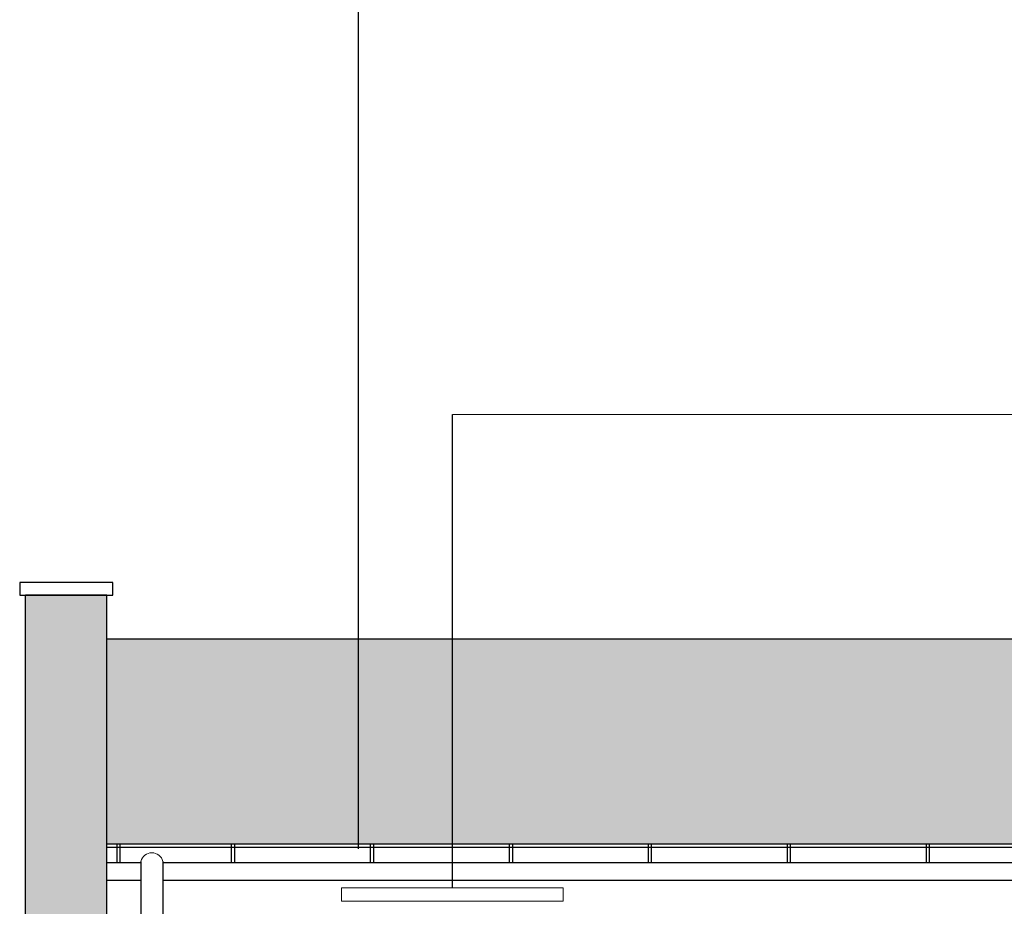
# Model space of a CAD drawing. Header units: millimetres. Extents: x 50026 to 146998, y 1038179 to 1573505.
# Tile 6 of 122: x 50708 to 51155, y 1046902 to 1047305. Entities that reach past the tile are written whole.
import ezdxf

# ---------------------------------------------------------------- set-up
doc = ezdxf.new("R2010")
doc.units = ezdxf.units.MM
doc.header["$LTSCALE"] = 0.025
doc.linetypes.add('CONTINU', pattern=[0])
for name, color, linetype in [('1', 7, 'Continuous'), ('NAPISY', 2, 'Continuous'), ('szrafy', 8, 'Continuous'), ('ściany', 5, 'Continuous')]:
    doc.layers.add(name, color=color, linetype=linetype)
doc.layers.add('A_Kreskowanie', color=8, linetype='Continuous', lineweight=5)
doc.layers.add('kolory', color=7, linetype='Continuous', lineweight=9)

# ---------------------------------------------------------------- blocks, each defined once
blk = doc.blocks.new('4')
at = {"layer": 'ściany'}
h = blk.add_hatch(color=254, dxfattribs=at)
h.dxf.hatch_style = 1
h.paths.add_polyline_path([(50747.23, 1047043.56), (50710.23, 1047043.56), (50710.23, 1045831.98), (50747.23, 1045831.98)])

msp = doc.modelspace()

# ---------------------------------------------------------------- hatches: boundary and pattern name
at = {"layer": 'ściany'}
h = msp.add_hatch(color=250, dxfattribs=at)
h.dxf.hatch_style = 1
h.paths.add_polyline_path([(53400.228, 1047023.56299), (50747.228, 1047023.56299), (50747.228, 1046930.38547), (53400.228, 1046930.38547)])

# ---------------------------------------------------------------- linework, layer by layer
at = {"layer": '1', "color": 7, "linetype": 'Continuous', "ltscale": 5}
for p, q in [((50762.61819, 1046922.56306), (50762.61819, 1045817.61619)), ((50772.61819, 1046922.56306), (50772.61819, 1045817.61619))]:
    msp.add_line(p, q, dxfattribs=at)
at = {"layer": 'A_Kreskowanie', "color": 7, "linetype": 'CONTINU'}
msp.add_arc((50767.61819, 1046921.36671), 5.14113, 13.4561807, 166.5438193, dxfattribs=at)
at = {"layer": 'kolory', "color": 1}
msp.add_line((50904.2016, 1047125.58917), (53243.2544, 1047125.58917), dxfattribs=at)
at = {"layer": 'kolory', "color": 5}
msp.add_lwpolyline([(50954.5799, 1046910.5552), (50853.82331, 1046910.5552), (50853.82331, 1046904.53768), (50954.5799, 1046904.53768)], close=True, dxfattribs=at)
at = {"layer": 'NAPISY', "linetype": 'Continuous', "ltscale": 0.2}
msp.add_line((50861.46027, 1046928.23313), (50861.46027, 1047403.84215), dxfattribs=at)
at = {"layer": 'ściany', "color": 1}
for p, q in [((50904.2016, 1046910.5552), (50904.2016, 1047125.58917)), ((50751.67517, 1046930.38547), (50751.67517, 1046921.87253)), ((50753.11608, 1046930.38547), (50753.11608, 1046921.87253)), ((50803.71818, 1046930.38547), (50803.71818, 1046921.87253)), ((50805.15908, 1046930.38547), (50805.15908, 1046921.87253)), ((50866.86751, 1046930.38547), (50866.86751, 1046921.87253)), ((50868.30842, 1046930.38547), (50868.30842, 1046921.87253)), ((50930.01685, 1046930.38547), (50930.01685, 1046921.87253)), ((50931.45775, 1046930.38547), (50931.45775, 1046921.87253)), ((50993.16618, 1046930.38547), (50993.16618, 1046921.87253)), ((50994.60709, 1046930.38547), (50994.60709, 1046921.87253)), ((51056.31551, 1046930.38547), (51056.31551, 1046921.87253)), ((51057.75642, 1046930.38547), (51057.75642, 1046921.87253)), ((51119.46485, 1046930.38547), (51119.46485, 1046921.87253)), ((51120.90575, 1046930.38547), (51120.90575, 1046921.87253))]:
    msp.add_line(p, q, dxfattribs=at)
at = {"layer": 'ściany', "color": 2}
for p, q in [((50710.228, 1045774.81503), (50710.228, 1047043.56299)), ((50747.228, 1047043.56299), (50710.228, 1047043.56299)), ((50747.228, 1045774.81503), (50747.228, 1047043.56299)), ((53400.228, 1047023.56299), (50747.228, 1047023.56299)), ((50762.61819, 1046921.87253), (50747.228, 1046921.87253)), ((53374.83782, 1046921.87253), (50772.61819, 1046921.87253)), ((50762.61819, 1046913.87253), (50747.228, 1046913.87253)), ((53374.83782, 1046913.87253), (50772.61819, 1046913.87253))]:
    msp.add_line(p, q, dxfattribs=at)
at = {"layer": 'ściany', "color": 7}
for p, q in [((53400.228, 1046930.38547), (50747.228, 1046930.38547)), ((53400.228, 1046928.87427), (50747.228, 1046928.87427))]:
    msp.add_line(p, q, dxfattribs=at)
msp.add_lwpolyline([(50749.9013, 1047049.25556), (50707.55471, 1047049.25556), (50707.55471, 1047043.56299), (50749.9013, 1047043.56299)], close=True, dxfattribs=at)

# ---------------------------------------------------------------- block references
at = {"layer": 'szrafy', "color": 24}
msp.add_blockref('4', (0, 0), dxfattribs=at)

doc.saveas('drawing.dxf')
